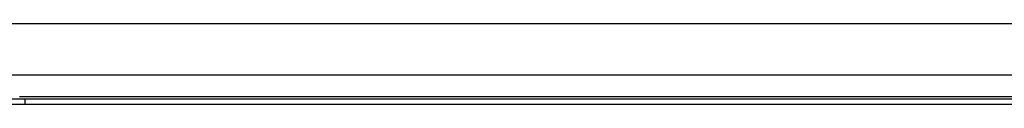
# Model space of a CAD drawing. Header units: inches. Extents: x 20 to 683, y 61 to 320.
# Tile 120 of 256: x 140.326 to 152.239, y 183.776 to 184.759. Entities that reach past the tile are written whole.
import ezdxf

# ---------------------------------------------------------------- set-up
doc = ezdxf.new("R2010")
doc.units = ezdxf.units.IN
doc.header["$MEASUREMENT"] = 0
doc.layers.add('Visible Edges(ANSI)', color=7, linetype='Continuous', lineweight=25)
doc.layers.add('Visible Tangent Edges(ANSI)', color=7, linetype='Continuous', lineweight=25)

msp = doc.modelspace()

# ---------------------------------------------------------------- linework, layer by layer
at = {"layer": 'Visible Edges(ANSI)'}
for p, q in [((93.281, 184.759), (163.217, 184.759)), ((158.646, 184.134), (140.055, 184.134)), ((140.081, 183.844), (140.393, 183.844)), ((140.393, 183.844), (158.308, 183.844)), ((140.393, 183.776), (140.081, 183.776)), ((158.308, 183.776), (140.393, 183.776))]:
    msp.add_line(p, q, dxfattribs=at)
at = {"layer": 'Visible Tangent Edges(ANSI)'}
for p, q in [((140.326, 183.875), (158.374, 183.875)), ((140.393, 183.776), (140.393, 183.844))]:
    msp.add_line(p, q, dxfattribs=at)

doc.saveas('drawing.dxf')
